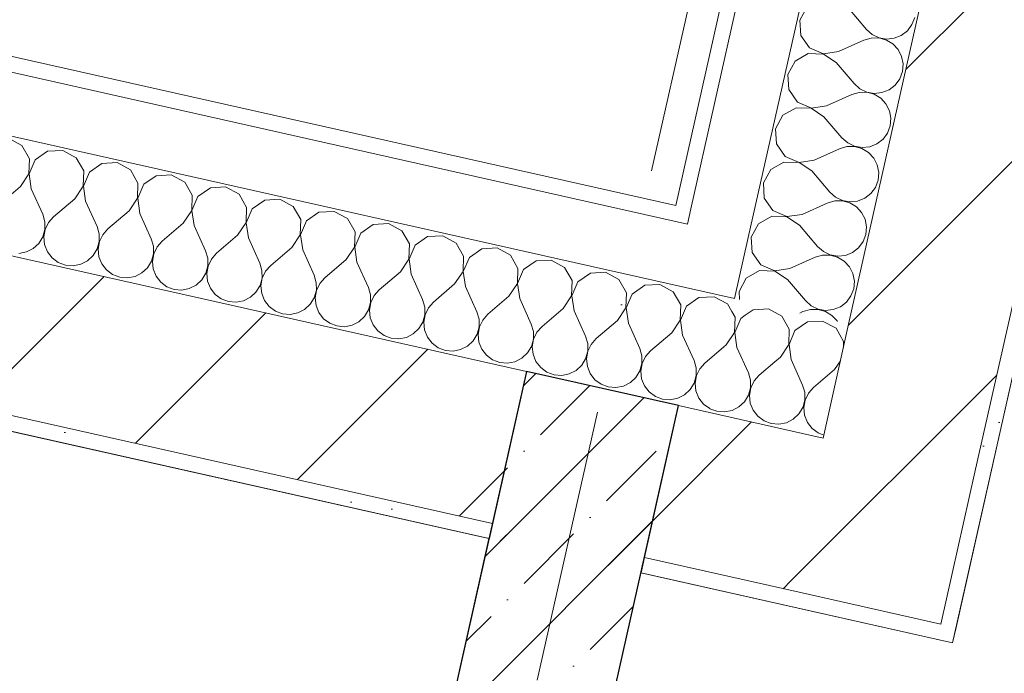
# Model space of a CAD drawing. Header units: millimetres. Extents: x -7145531 to -6681560, y 6117368 to 6219355.
# Tile 110 of 144: x -6937640 to -6936375, y 6145448 to 6146287. Entities that reach past the tile are written whole.
import ezdxf
from ezdxf.enums import TextEntityAlignment as Align

# ---------------------------------------------------------------- set-up
doc = ezdxf.new("R2010")
doc.units = ezdxf.units.MM
doc.header["$MEASUREMENT"] = 0
doc.linetypes.add('Штрихпунктирная', pattern=[670.277762, 352.777767, -176.388884, 0, -141.111112])
for name, color, linetype in [('S - МОП.АР', 7, 'Continuous'), ('АР-Стены_внутренние_пилоны.АР', 7, 'Continuous'), ('АР-Чертеж-Оси_Осевые размеры.АР', 7, 'Continuous'), ('Кровля', 7, 'Continuous')]:
    doc.layers.add(name, color=color, linetype=linetype)
for name, color, linetype, lineweight in [('АР-Стены_внутренние_пилоны.АР_Ном._пера__1', 7, 'Continuous', 30), ('АР-Чертеж-Оси_Осевые размеры.АР_Ном._пера__120', 7, 'Continuous', 0), ('Кровля_Ном._пера__1', 7, 'Continuous', 0)]:
    doc.layers.add(name, color=color, linetype=linetype, lineweight=lineweight)
doc.styles.add('РЎР“Р•РќР•Р\xa0Р\x98Р\xa0_РЎРўР\x98Р›Р¬_8', font='isocpeur.ttf')
pattern_1 = [(45, (-6338440.43, 6562625.56), (-111.369318, 111.369318), [0, -105, 0, -157.5]), (110, (-6338090.43, 6562625.56), (148.001588, 53.868173), [0, -77, 0, -133])]
pattern_2 = [(45, (-6338440.43, 6562275.56), (-127.27922, 127.27922), [])]
pattern_3 = [(45, (-6338440.43, 6562275.56), (-84.852814, 84.852814), []), (45, (-6338482.86, 6562317.98), (-84.852814, 84.852814), [90, -30, 0, -30])]

# ---------------------------------------------------------------- blocks, each defined once
blk = doc.blocks.new('*X811', base_point=(-6338440.4, 6562275.6))
at = {"layer": 'Кровля_Ном._пера__1', "color": 7, "linetype": 'Continuous', "lineweight": 0}
for p, q in [((-6936697.9, 6145915), (-6936708, 6145907.9)), ((-6936678.4, 6145916.1), (-6936697.9, 6145915)), ((-6936661.2, 6145906.7), (-6936678.4, 6145916.1)), ((-6936651.5, 6145889.8), (-6936661.2, 6145906.7)), ((-6936628.2, 6145899.3), (-6936644.2, 6145888.1)), ((-6936608.7, 6145900.4), (-6936628.2, 6145899.3)), ((-6936591.5, 6145891.1), (-6936608.7, 6145900.4)), ((-6936652.2, 6145870.3), (-6936651.5, 6145889.8)), ((-6936644.2, 6145888.1), (-6936651.9, 6145870.2)), ((-6936581.8, 6145874.1), (-6936591.5, 6145891.1)), ((-6936582.1, 6145866.5), (-6936581.8, 6145874.1)), ((-6936663, 6145854), (-6936652.2, 6145870.3)), ((-6936651.9, 6145870.2), (-6936649.1, 6145850.9)), ((-6936663, 6145854), (-6936670.1, 6145848)), ((-6936649.1, 6145850.9), (-6936634.4, 6145818.3)), ((-6936593.3, 6145838.4), (-6936585.9, 6145849.5)), ((-6936593.3, 6145838.4), (-6936620.5, 6145815.2)), ((-6936631.7, 6145808.9), (-6936634.4, 6145818.3)), ((-6936631.6, 6145799), (-6936631.7, 6145808.9)), ((-6936620.5, 6145815.2), (-6936627, 6145807.8)), ((-6936633.9, 6145790.8), (-6936631.6, 6145799)), ((-6936631.3, 6145799), (-6936633, 6145789.4)), ((-6936627, 6145807.8), (-6936631.3, 6145799)), ((-6936611.6, 6145755.6), (-6936607.3, 6145754))]:
    blk.add_line(p, q, dxfattribs=at)
blk = doc.blocks.new('*X812', base_point=(-6338440.4, 6562275.6))
at = {"layer": 'Кровля_Ном._пера__1', "color": 7, "linetype": 'Continuous', "lineweight": 0}
for p, q in [((-6936721.2, 6145905.4), (-6936725.4, 6145912.8)), ((-6936721.9, 6145885.9), (-6936721.2, 6145905.4)), ((-6936713.9, 6145903.8), (-6936721.6, 6145885.9)), ((-6936708, 6145907.9), (-6936713.9, 6145903.8)), ((-6936732.7, 6145869.7), (-6936721.9, 6145885.9)), ((-6936721.6, 6145885.9), (-6936718.8, 6145866.6)), ((-6936732.7, 6145869.7), (-6936735.7, 6145867.2)), ((-6936718.8, 6145866.6), (-6936704.1, 6145834)), ((-6936670.1, 6145848), (-6936690.2, 6145830.9)), ((-6936701.4, 6145824.5), (-6936704.1, 6145834)), ((-6936701.3, 6145814.7), (-6936701.4, 6145824.5)), ((-6936696.7, 6145823.5), (-6936701, 6145814.6)), ((-6936690.2, 6145830.9), (-6936696.7, 6145823.5)), ((-6936703.9, 6145805.2), (-6936701.3, 6145814.7)), ((-6936701, 6145814.6), (-6936702.7, 6145804.9)), ((-6936716.2, 6145790.1), (-6936709, 6145796.8)), ((-6936709, 6145796.8), (-6936703.9, 6145805.2)), ((-6936702.7, 6145804.9), (-6936701.7, 6145795.1)), ((-6936753.5, 6145787.9), (-6936744.5, 6145784.5)), ((-6936744.5, 6145784.5), (-6936734.7, 6145783.7)), ((-6936734.7, 6145783.7), (-6936725, 6145785.6)), ((-6936725, 6145785.6), (-6936716.2, 6145790.1)), ((-6936701.7, 6145795.1), (-6936698, 6145786)), ((-6936698, 6145786), (-6936692, 6145778.2)), ((-6936639.3, 6145781.1), (-6936634.2, 6145789.5)), ((-6936634.2, 6145789.5), (-6936633.9, 6145790.8)), ((-6936633, 6145789.4), (-6936633, 6145789.3)), ((-6936633, 6145789.3), (-6936632, 6145779.5)), ((-6936692, 6145778.2), (-6936684, 6145772.3)), ((-6936684, 6145772.3), (-6936674.8, 6145768.8)), ((-6936655.3, 6145769.9), (-6936646.6, 6145774.4)), ((-6936646.6, 6145774.4), (-6936639.3, 6145781.1)), ((-6936632, 6145779.5), (-6936628.3, 6145770.3)), ((-6936628.3, 6145770.3), (-6936622.3, 6145762.5)), ((-6936674.8, 6145768.8), (-6936665, 6145768)), ((-6936665, 6145768), (-6936655.3, 6145769.9)), ((-6936622.3, 6145762.5), (-6936614.4, 6145756.7)), ((-6936614.4, 6145756.7), (-6936611.6, 6145755.6))]:
    blk.add_line(p, q, dxfattribs=at)
blk = doc.blocks.new('*X813', base_point=(-6338440.4, 6562275.6))
at = {"layer": 'Кровля_Ном._пера__1', "color": 7, "linetype": 'Continuous', "lineweight": 0}
for p, q in [((-6937636.9, 6146125.9), (-6937654.1, 6146135.2)), ((-6937627.2, 6146108.9), (-6937636.9, 6146125.9)), ((-6937603.9, 6146118.4), (-6937619.9, 6146107.3)), ((-6937584.4, 6146119.5), (-6937603.9, 6146118.4)), ((-6937567.2, 6146110.2), (-6937584.4, 6146119.5)), ((-6937627.9, 6146089.4), (-6937627.2, 6146108.9)), ((-6937619.9, 6146107.3), (-6937627.6, 6146089.3)), ((-6937557.5, 6146093.3), (-6937567.2, 6146110.2)), ((-6937534.2, 6146102.8), (-6937550.2, 6146091.6)), ((-6937514.7, 6146103.9), (-6937534.2, 6146102.8)), ((-6937497.5, 6146094.6), (-6937514.7, 6146103.9)), ((-6937638.7, 6146073.2), (-6937627.9, 6146089.4)), ((-6937627.6, 6146089.3), (-6937624.8, 6146070)), ((-6937558.2, 6146073.8), (-6937557.5, 6146093.3)), ((-6937550.2, 6146091.6), (-6937557.9, 6146073.7)), ((-6937487.8, 6146077.6), (-6937497.5, 6146094.6)), ((-6937464.5, 6146087.1), (-6937480.5, 6146076)), ((-6937445, 6146088.2), (-6937464.5, 6146087.1)), ((-6937427.8, 6146078.9), (-6937445, 6146088.2)), ((-6937569, 6146057.5), (-6937558.2, 6146073.8)), ((-6937557.9, 6146073.7), (-6937555.1, 6146054.4)), ((-6937488.5, 6146058.1), (-6937487.8, 6146077.6)), ((-6937480.5, 6146076), (-6937488.2, 6146058)), ((-6937418.1, 6146062), (-6937427.8, 6146078.9)), ((-6937638.7, 6146073.2), (-6937665.9, 6146050)), ((-6937624.8, 6146070), (-6937610.1, 6146037.5)), ((-6937418.8, 6146042.5), (-6937418.1, 6146062)), ((-6937394.8, 6146071.5), (-6937410.8, 6146060.3)), ((-6937375.3, 6146072.6), (-6937394.8, 6146071.5)), ((-6937358.1, 6146063.3), (-6937375.3, 6146072.6)), ((-6937348.5, 6146046.3), (-6937358.1, 6146063.3)), ((-6937569, 6146057.5), (-6937596.2, 6146034.3)), ((-6937555.1, 6146054.4), (-6937540.4, 6146021.8)), ((-6937499.3, 6146041.9), (-6937488.5, 6146058.1)), ((-6937488.2, 6146058), (-6937485.4, 6146038.7)), ((-6937410.8, 6146060.3), (-6937418.5, 6146042.4)), ((-6937325.1, 6146055.8), (-6937341.1, 6146044.7)), ((-6937305.6, 6146056.9), (-6937325.1, 6146055.8)), ((-6937288.5, 6146047.6), (-6937305.6, 6146056.9)), ((-6937607.4, 6146028), (-6937610.1, 6146037.5)), ((-6937499.3, 6146041.9), (-6937526.5, 6146018.7)), ((-6937485.4, 6146038.7), (-6937470.7, 6146006.2)), ((-6937429.6, 6146026.2), (-6937418.8, 6146042.5)), ((-6937418.5, 6146042.4), (-6937415.7, 6146023.1)), ((-6937349.1, 6146026.8), (-6937348.5, 6146046.3)), ((-6937341.1, 6146044.7), (-6937348.8, 6146026.7)), ((-6937278.8, 6146030.7), (-6937288.5, 6146047.6)), ((-6937255.4, 6146040.2), (-6937271.4, 6146029)), ((-6937235.9, 6146041.3), (-6937255.4, 6146040.2)), ((-6937218.8, 6146032), (-6937235.9, 6146041.3)), ((-6937607.3, 6146018.1), (-6937607.4, 6146028)), ((-6937602.7, 6146027), (-6937607, 6146018.1)), ((-6937596.2, 6146034.3), (-6937602.7, 6146027)), ((-6937429.6, 6146026.2), (-6937456.8, 6146003)), ((-6937359.9, 6146010.6), (-6937349.1, 6146026.8)), ((-6937348.8, 6146026.7), (-6937346, 6146007.4)), ((-6937279.4, 6146011.2), (-6937278.8, 6146030.7)), ((-6937271.4, 6146029), (-6937279.1, 6146011.1)), ((-6937209.1, 6146015), (-6937218.8, 6146032)), ((-6937185.7, 6146024.5), (-6937201.7, 6146013.4)), ((-6937166.2, 6146025.6), (-6937185.7, 6146024.5)), ((-6937149.1, 6146016.3), (-6937166.2, 6146025.6)), ((-6937609.9, 6146008.7), (-6937607.3, 6146018.1)), ((-6937607, 6146018.1), (-6937608.7, 6146008.4)), ((-6937537.7, 6146012.4), (-6937540.4, 6146021.8)), ((-6937537.6, 6146002.5), (-6937537.7, 6146012.4)), ((-6937533, 6146011.3), (-6937537.3, 6146002.4)), ((-6937526.5, 6146018.7), (-6937533, 6146011.3)), ((-6937415.7, 6146023.1), (-6937401, 6145990.5)), ((-6937359.9, 6146010.6), (-6937387.1, 6145987.4)), ((-6937290.2, 6145994.9), (-6937279.4, 6146011.2)), ((-6937279.1, 6146011.1), (-6937276.3, 6145991.8)), ((-6937209.7, 6145995.5), (-6937209.1, 6146015)), ((-6937201.7, 6146013.4), (-6937209.5, 6145995.4)), ((-6937139.4, 6145999.4), (-6937149.1, 6146016.3)), ((-6937622.3, 6145993.5), (-6937615, 6146000.2)), ((-6937615, 6146000.2), (-6937609.9, 6146008.7)), ((-6937608.7, 6146008.4), (-6937607.7, 6145998.6)), ((-6937607.7, 6145998.6), (-6937604, 6145989.4)), ((-6937540.2, 6145993), (-6937537.6, 6146002.5)), ((-6937537.3, 6146002.4), (-6937539, 6145992.7)), ((-6937468, 6145996.7), (-6937470.7, 6146006.2)), ((-6937456.8, 6146003), (-6937463.3, 6145995.7)), ((-6937346, 6146007.4), (-6937331.4, 6145974.9)), ((-6937140, 6145979.8), (-6937139.4, 6145999.4)), ((-6937116, 6146008.9), (-6937132, 6145997.7)), ((-6937096.5, 6146010), (-6937116, 6146008.9)), ((-6937079.4, 6146000.6), (-6937096.5, 6146010)), ((-6937069.7, 6145983.7), (-6937079.4, 6146000.6)), ((-6937640.7, 6145987.2), (-6937631, 6145989.1)), ((-6937631, 6145989.1), (-6937622.3, 6145993.5)), ((-6937604, 6145989.4), (-6937598, 6145981.6)), ((-6937545.3, 6145984.6), (-6937540.2, 6145993)), ((-6937539, 6145992.7), (-6937538, 6145982.9)), ((-6937470.5, 6145977.3), (-6937467.9, 6145986.8)), ((-6937467.6, 6145986.8), (-6937469.3, 6145977.1)), ((-6937467.9, 6145986.8), (-6937468, 6145996.7)), ((-6937463.3, 6145995.7), (-6937467.6, 6145986.8)), ((-6937398.3, 6145981), (-6937401, 6145990.5)), ((-6937387.1, 6145987.4), (-6937393.6, 6145980)), ((-6937290.2, 6145994.9), (-6937317.4, 6145971.7)), ((-6937276.3, 6145991.8), (-6937261.7, 6145959.2)), ((-6937220.6, 6145979.3), (-6937209.7, 6145995.5)), ((-6937209.5, 6145995.4), (-6937206.6, 6145976.1)), ((-6937132, 6145997.7), (-6937139.8, 6145979.8)), ((-6937046.3, 6145993.2), (-6937062.3, 6145982.1)), ((-6937026.8, 6145994.3), (-6937046.3, 6145993.2)), ((-6937009.7, 6145985), (-6937026.8, 6145994.3)), ((-6937598, 6145981.6), (-6937590.1, 6145975.8)), ((-6937590.1, 6145975.8), (-6937580.8, 6145972.3)), ((-6937571, 6145971.5), (-6937561.3, 6145973.4)), ((-6937561.3, 6145973.4), (-6937552.6, 6145977.9)), ((-6937552.6, 6145977.9), (-6937545.3, 6145984.6)), ((-6937538, 6145982.9), (-6937534.3, 6145973.8)), ((-6937534.3, 6145973.8), (-6937528.3, 6145966)), ((-6937475.6, 6145968.9), (-6937470.5, 6145977.3)), ((-6937469.3, 6145977.1), (-6937468.3, 6145967.3)), ((-6937398.2, 6145971.2), (-6937398.3, 6145981)), ((-6937393.6, 6145980), (-6937397.9, 6145971.1)), ((-6937328.6, 6145965.4), (-6937331.4, 6145974.9)), ((-6937220.6, 6145979.3), (-6937247.7, 6145956.1)), ((-6937206.6, 6145976.1), (-6937192, 6145943.6)), ((-6937150.9, 6145963.6), (-6937140, 6145979.8)), ((-6937139.8, 6145979.8), (-6937136.9, 6145960.5)), ((-6937070.3, 6145964.2), (-6937069.7, 6145983.7)), ((-6937062.3, 6145982.1), (-6937070.1, 6145964.1)), ((-6937000, 6145968.1), (-6937009.7, 6145985)), ((-6936976.6, 6145977.6), (-6936992.6, 6145966.4)), ((-6936957.1, 6145978.7), (-6936976.6, 6145977.6)), ((-6936940, 6145969.3), (-6936957.1, 6145978.7)), ((-6937580.8, 6145972.3), (-6937571, 6145971.5)), ((-6937528.3, 6145966), (-6937520.4, 6145960.1)), ((-6937520.4, 6145960.1), (-6937511.1, 6145956.7)), ((-6937491.6, 6145957.8), (-6937482.9, 6145962.2)), ((-6937482.9, 6145962.2), (-6937475.6, 6145968.9)), ((-6937468.3, 6145967.3), (-6937464.6, 6145958.1)), ((-6937406, 6145953.3), (-6937400.8, 6145961.7)), ((-6937400.8, 6145961.7), (-6937398.2, 6145971.2)), ((-6937397.9, 6145971.1), (-6937399.6, 6145961.4)), ((-6937399.6, 6145961.4), (-6937398.6, 6145951.6)), ((-6937328.5, 6145955.5), (-6937328.6, 6145965.4)), ((-6937324, 6145964.4), (-6937328.2, 6145955.5)), ((-6937317.4, 6145971.7), (-6937324, 6145964.4)), ((-6937150.9, 6145963.6), (-6937178, 6145940.4)), ((-6937136.9, 6145960.5), (-6937122.3, 6145927.9)), ((-6937081.2, 6145948), (-6937070.3, 6145964.2)), ((-6937070.1, 6145964.1), (-6937067.2, 6145944.8)), ((-6937000.7, 6145948.5), (-6937000, 6145968.1)), ((-6936992.6, 6145966.4), (-6937000.4, 6145948.5)), ((-6936930.3, 6145952.4), (-6936940, 6145969.3)), ((-6936906.9, 6145961.9), (-6936922.9, 6145950.7)), ((-6936887.4, 6145963), (-6936906.9, 6145961.9)), ((-6936870.3, 6145953.7), (-6936887.4, 6145963)), ((-6937511.1, 6145956.7), (-6937501.3, 6145955.9)), ((-6937501.3, 6145955.9), (-6937491.6, 6145957.8)), ((-6937464.6, 6145958.1), (-6937458.6, 6145950.3)), ((-6937458.6, 6145950.3), (-6937450.7, 6145944.5)), ((-6937413.2, 6145946.6), (-6937406, 6145953.3)), ((-6937398.6, 6145951.6), (-6937394.9, 6145942.5)), ((-6937331.1, 6145946), (-6937328.5, 6145955.5)), ((-6937328.2, 6145955.5), (-6937329.9, 6145945.8)), ((-6937258.9, 6145949.7), (-6937261.7, 6145959.2)), ((-6937258.8, 6145939.9), (-6937258.9, 6145949.7)), ((-6937254.3, 6145948.7), (-6937258.5, 6145939.8)), ((-6937247.7, 6145956.1), (-6937254.3, 6145948.7)), ((-6937081.2, 6145948), (-6937108.3, 6145924.8)), ((-6937011.5, 6145932.3), (-6937000.7, 6145948.5)), ((-6937000.4, 6145948.5), (-6936997.5, 6145929.2)), ((-6936931, 6145932.9), (-6936930.3, 6145952.4)), ((-6936922.9, 6145950.7), (-6936930.7, 6145932.8)), ((-6936860.6, 6145936.7), (-6936870.3, 6145953.7)), ((-6936817.8, 6145947.4), (-6936837.2, 6145946.3)), ((-6936800.6, 6145938), (-6936817.8, 6145947.4)), ((-6937450.7, 6145944.5), (-6937441.4, 6145941)), ((-6937441.4, 6145941), (-6937431.6, 6145940.2)), ((-6937431.6, 6145940.2), (-6937422, 6145942.1)), ((-6937422, 6145942.1), (-6937413.2, 6145946.6)), ((-6937394.9, 6145942.5), (-6937388.9, 6145934.7)), ((-6937388.9, 6145934.7), (-6937381, 6145928.8)), ((-6937343.5, 6145930.9), (-6937336.3, 6145937.6)), ((-6937336.3, 6145937.6), (-6937331.1, 6145946)), ((-6937329.9, 6145945.8), (-6937328.9, 6145936)), ((-6937328.9, 6145936), (-6937325.2, 6145926.8)), ((-6937261.4, 6145930.4), (-6937258.8, 6145939.9)), ((-6937258.5, 6145939.8), (-6937260.2, 6145930.1)), ((-6937189.2, 6145934.1), (-6937192, 6145943.6)), ((-6937178, 6145940.4), (-6937184.6, 6145933.1)), ((-6937067.2, 6145944.8), (-6937052.6, 6145912.2)), ((-6936861.3, 6145917.2), (-6936860.6, 6145936.7)), ((-6936853.2, 6145935.1), (-6936861, 6145917.2)), ((-6936837.2, 6145946.3), (-6936853.2, 6145935.1)), ((-6936790.9, 6145921.1), (-6936800.6, 6145938)), ((-6937381, 6145928.8), (-6937371.8, 6145925.4)), ((-6937371.8, 6145925.4), (-6937361.9, 6145924.5)), ((-6937361.9, 6145924.5), (-6937352.3, 6145926.5)), ((-6937352.3, 6145926.5), (-6937343.5, 6145930.9)), ((-6937325.2, 6145926.8), (-6937319.2, 6145919)), ((-6937273.8, 6145915.3), (-6937266.6, 6145922)), ((-6937266.6, 6145922), (-6937261.4, 6145930.4)), ((-6937260.2, 6145930.1), (-6937259.2, 6145920.3)), ((-6937191.8, 6145914.7), (-6937189.1, 6145924.2)), ((-6937188.9, 6145924.2), (-6937190.5, 6145914.5)), ((-6937189.1, 6145924.2), (-6937189.2, 6145934.1)), ((-6937184.6, 6145933.1), (-6937188.9, 6145924.2)), ((-6937119.5, 6145918.4), (-6937122.3, 6145927.9)), ((-6937108.3, 6145924.8), (-6937114.9, 6145917.4)), ((-6937011.5, 6145932.3), (-6937038.6, 6145909.1)), ((-6936997.5, 6145929.2), (-6936982.9, 6145896.6)), ((-6936941.8, 6145916.6), (-6936931, 6145932.9)), ((-6936930.7, 6145932.8), (-6936927.8, 6145913.5)), ((-6936767.5, 6145930.6), (-6936783.6, 6145919.4)), ((-6936748.1, 6145931.7), (-6936767.5, 6145930.6)), ((-6936730.9, 6145922.4), (-6936748.1, 6145931.7)), ((-6936725.4, 6145912.8), (-6936730.9, 6145922.4)), ((-6937319.2, 6145919), (-6937311.3, 6145913.2)), ((-6937311.3, 6145913.2), (-6937302.1, 6145909.7)), ((-6937302.1, 6145909.7), (-6937292.2, 6145908.9)), ((-6937292.2, 6145908.9), (-6937282.6, 6145910.8)), ((-6937282.6, 6145910.8), (-6937273.8, 6145915.3)), ((-6937259.2, 6145920.3), (-6937255.5, 6145911.2)), ((-6937255.5, 6145911.2), (-6937249.5, 6145903.4)), ((-6937196.9, 6145906.3), (-6937191.8, 6145914.7)), ((-6937190.5, 6145914.5), (-6937189.5, 6145904.7)), ((-6937119.4, 6145908.6), (-6937119.5, 6145918.4)), ((-6937114.9, 6145917.4), (-6937119.2, 6145908.5)), ((-6937049.8, 6145902.8), (-6937052.6, 6145912.2)), ((-6936941.8, 6145916.6), (-6936969, 6145893.5)), ((-6936927.8, 6145913.5), (-6936913.2, 6145880.9)), ((-6936872.1, 6145901), (-6936861.3, 6145917.2)), ((-6936861, 6145917.2), (-6936858.2, 6145897.9)), ((-6936791.6, 6145901.6), (-6936790.9, 6145921.1)), ((-6936783.6, 6145919.4), (-6936791.3, 6145901.5)), ((-6937249.5, 6145903.4), (-6937241.6, 6145897.5)), ((-6937241.6, 6145897.5), (-6937232.4, 6145894.1)), ((-6937212.9, 6145895.1), (-6937204.1, 6145899.6)), ((-6937204.1, 6145899.6), (-6937196.9, 6145906.3)), ((-6937189.5, 6145904.7), (-6937185.8, 6145895.5)), ((-6937127.2, 6145890.7), (-6937122.1, 6145899.1)), ((-6937122.1, 6145899.1), (-6937119.4, 6145908.6)), ((-6937119.2, 6145908.5), (-6937120.8, 6145898.8)), ((-6937120.8, 6145898.8), (-6937119.8, 6145889)), ((-6937049.7, 6145892.9), (-6937049.8, 6145902.8)), ((-6937045.2, 6145901.7), (-6937049.5, 6145892.9)), ((-6937038.6, 6145909.1), (-6937045.2, 6145901.7)), ((-6936872.1, 6145901), (-6936899.3, 6145877.8)), ((-6936858.2, 6145897.9), (-6936843.5, 6145865.3)), ((-6936802.4, 6145885.3), (-6936791.6, 6145901.6)), ((-6936791.3, 6145901.5), (-6936788.5, 6145882.2)), ((-6937232.4, 6145894.1), (-6937222.5, 6145893.2)), ((-6937222.5, 6145893.2), (-6937212.9, 6145895.1)), ((-6937185.8, 6145895.5), (-6937179.8, 6145887.7)), ((-6937179.8, 6145887.7), (-6937171.9, 6145881.9)), ((-6937134.4, 6145884), (-6937127.2, 6145890.7)), ((-6937119.8, 6145889), (-6937116.2, 6145879.9)), ((-6937052.4, 6145883.4), (-6937049.7, 6145892.9)), ((-6937049.5, 6145892.9), (-6937051.2, 6145883.2)), ((-6936980.1, 6145887.1), (-6936982.9, 6145896.6)), ((-6936980.1, 6145877.3), (-6936980.1, 6145887.1)), ((-6936975.5, 6145886.1), (-6936979.8, 6145877.2)), ((-6936969, 6145893.5), (-6936975.5, 6145886.1)), ((-6936802.4, 6145885.3), (-6936829.6, 6145862.2)), ((-6937171.9, 6145881.9), (-6937162.7, 6145878.4)), ((-6937162.7, 6145878.4), (-6937152.9, 6145877.6)), ((-6937152.9, 6145877.6), (-6937143.2, 6145879.5)), ((-6937143.2, 6145879.5), (-6937134.4, 6145884)), ((-6937116.2, 6145879.9), (-6937110.1, 6145872.1)), ((-6937110.1, 6145872.1), (-6937102.2, 6145866.2)), ((-6937064.7, 6145868.3), (-6937057.5, 6145875)), ((-6937057.5, 6145875), (-6937052.4, 6145883.4)), ((-6937051.2, 6145883.2), (-6937050.1, 6145873.4)), ((-6937050.1, 6145873.4), (-6937046.5, 6145864.2)), ((-6936982.7, 6145867.8), (-6936980.1, 6145877.3)), ((-6936979.8, 6145877.2), (-6936981.5, 6145867.5)), ((-6936910.4, 6145871.5), (-6936913.2, 6145880.9)), ((-6936910.4, 6145861.6), (-6936910.4, 6145871.5)), ((-6936899.3, 6145877.8), (-6936905.8, 6145870.4)), ((-6936788.5, 6145882.2), (-6936773.8, 6145849.6)), ((-6937102.2, 6145866.2), (-6937093, 6145862.8)), ((-6937093, 6145862.8), (-6937083.2, 6145861.9)), ((-6937083.2, 6145861.9), (-6937073.5, 6145863.8)), ((-6937073.5, 6145863.8), (-6937064.7, 6145868.3)), ((-6937046.5, 6145864.2), (-6937040.4, 6145856.4)), ((-6936995, 6145852.7), (-6936987.8, 6145859.4)), ((-6936987.8, 6145859.4), (-6936982.7, 6145867.8)), ((-6936981.5, 6145867.5), (-6936980.4, 6145857.7)), ((-6936913, 6145852.1), (-6936910.4, 6145861.6)), ((-6936910.1, 6145861.6), (-6936911.8, 6145851.9)), ((-6936905.8, 6145870.4), (-6936910.1, 6145861.6)), ((-6936840.7, 6145855.8), (-6936843.5, 6145865.3)), ((-6936829.6, 6145862.2), (-6936836.1, 6145854.8)), ((-6936735.7, 6145867.2), (-6936759.9, 6145846.5)), ((-6937040.4, 6145856.4), (-6937032.5, 6145850.6)), ((-6937032.5, 6145850.6), (-6937023.3, 6145847.1)), ((-6937023.3, 6145847.1), (-6937013.5, 6145846.3)), ((-6937013.5, 6145846.3), (-6937003.8, 6145848.2)), ((-6937003.8, 6145848.2), (-6936995, 6145852.7)), ((-6936980.4, 6145857.7), (-6936976.8, 6145848.6)), ((-6936976.8, 6145848.6), (-6936970.7, 6145840.8)), ((-6936918.1, 6145843.7), (-6936913, 6145852.1)), ((-6936911.8, 6145851.9), (-6936910.7, 6145842.1)), ((-6936840.7, 6145846), (-6936840.7, 6145855.8)), ((-6936836.1, 6145854.8), (-6936840.4, 6145845.9)), ((-6936771, 6145840.2), (-6936773.8, 6145849.6)), ((-6936759.9, 6145846.5), (-6936766.4, 6145839.1)), ((-6936970.7, 6145840.8), (-6936962.8, 6145834.9)), ((-6936962.8, 6145834.9), (-6936953.6, 6145831.5)), ((-6936934.1, 6145832.5), (-6936925.3, 6145837)), ((-6936925.3, 6145837), (-6936918.1, 6145843.7)), ((-6936910.7, 6145842.1), (-6936907.1, 6145832.9)), ((-6936848.4, 6145828.1), (-6936843.3, 6145836.5)), ((-6936843.3, 6145836.5), (-6936840.7, 6145846)), ((-6936840.4, 6145845.9), (-6936842.1, 6145836.2)), ((-6936842.1, 6145836.2), (-6936841.1, 6145826.4)), ((-6936771, 6145830.3), (-6936771, 6145840.2)), ((-6936766.4, 6145839.1), (-6936770.7, 6145830.3)), ((-6936953.6, 6145831.5), (-6936943.8, 6145830.6)), ((-6936943.8, 6145830.6), (-6936934.1, 6145832.5)), ((-6936907.1, 6145832.9), (-6936901.1, 6145825.1)), ((-6936901.1, 6145825.1), (-6936893.1, 6145819.3)), ((-6936864.4, 6145816.9), (-6936855.6, 6145821.4)), ((-6936855.6, 6145821.4), (-6936848.4, 6145828.1)), ((-6936841.1, 6145826.4), (-6936837.4, 6145817.3)), ((-6936778.7, 6145812.4), (-6936773.6, 6145820.8)), ((-6936773.6, 6145820.8), (-6936771, 6145830.3)), ((-6936770.7, 6145830.3), (-6936772.4, 6145820.6)), ((-6936893.1, 6145819.3), (-6936883.9, 6145815.8)), ((-6936883.9, 6145815.8), (-6936874.1, 6145815)), ((-6936874.1, 6145815), (-6936864.4, 6145816.9)), ((-6936837.4, 6145817.3), (-6936831.4, 6145809.5)), ((-6936831.4, 6145809.5), (-6936823.4, 6145803.6)), ((-6936785.9, 6145805.7), (-6936778.7, 6145812.4)), ((-6936772.4, 6145820.6), (-6936771.4, 6145810.8)), ((-6936771.4, 6145810.8), (-6936767.7, 6145801.6)), ((-6936823.4, 6145803.6), (-6936814.2, 6145800.1)), ((-6936814.2, 6145800.1), (-6936804.4, 6145799.3)), ((-6936804.4, 6145799.3), (-6936794.7, 6145801.2)), ((-6936794.7, 6145801.2), (-6936785.9, 6145805.7)), ((-6936767.7, 6145801.6), (-6936761.7, 6145793.8)), ((-6936761.7, 6145793.8), (-6936753.7, 6145788)), ((-6936753.7, 6145788), (-6936753.5, 6145787.9))]:
    blk.add_line(p, q, dxfattribs=at)
blk = doc.blocks.new('Стена_217_3', base_point=(-6936456.9, 6145511.3))
at = {"layer": 'Кровля', "linetype": 'Continuous', "lineweight": 0, "true_color": 0x000000}
h = blk.add_hatch(dxfattribs=at)
h.set_pattern_fill('БЛОКИ_БЕТОННЫЕ_ЭФФЕКТИВН_72', color=18, style=0, pattern_type=2)
h.set_pattern_definition(pattern_2)
h.paths.add_polyline_path([(-6936988.8, 6145835.7), (-6939808.9, 6146469), (-6939852.7, 6146273.9), (-6937032.6, 6145640.6)])
h = blk.add_hatch(dxfattribs=at)
h.set_pattern_fill('ШТУКАТУРКА__ГИПС_01_0003', color=18, style=0, pattern_type=2)
h.set_pattern_definition(pattern_1)
h.paths.add_polyline_path([(-6937032.6, 6145640.6), (-6939852.7, 6146273.9), (-6939857.1, 6146254.4), (-6937037, 6145621)])
h = blk.add_hatch(dxfattribs=at)
h.set_pattern_fill('БЛОКИ_БЕТОННЫЕ_ЭФФЕКТИВН_72', color=18, style=0, pattern_type=2)
h.set_pattern_definition(pattern_2)
h.paths.add_polyline_path([(-6936793.7, 6145791.9), (-6936837.5, 6145596.7), (-6936652, 6145555.1), (-6936608.2, 6145750.2)])
h = blk.add_hatch(dxfattribs=at)
h.set_pattern_fill('БЛОКИ_БЕТОННЫЕ_ЭФФЕКТИВН_72', color=18, style=0, pattern_type=2)
h.set_pattern_definition(pattern_2)
h.paths.add_polyline_path([(-6936608.2, 6145750.2), (-6936652, 6145555.1), (-6936456.9, 6145511.3)])
h = blk.add_hatch(dxfattribs=at)
h.set_pattern_fill('БЛОКИ_БЕТОННЫЕ_ЭФФЕКТИВН_72', color=18, style=0, pattern_type=2)
h.set_pattern_definition(pattern_2)
h.paths.add_polyline_path([(-6936413.1, 6145706.4), (-6936608.2, 6145750.2), (-6936456.9, 6145511.3)])
h = blk.add_hatch(dxfattribs=at)
h.set_pattern_fill('ШТУКАТУРКА__ГИПС_01_0003', color=18, style=0, pattern_type=2)
h.set_pattern_definition(pattern_1)
h.paths.add_polyline_path([(-6936837.5, 6145596.7), (-6936841.9, 6145577.2), (-6936461.3, 6145491.7), (-6936456.9, 6145511.3)])
h = blk.add_hatch(dxfattribs=at)
h.set_pattern_fill('ШТУКАТУРКА__ГИПС_01_0003', color=18, style=0, pattern_type=2)
h.set_pattern_definition(pattern_1)
h.paths.add_polyline_path([(-6936456.9, 6145511.3), (-6936461.3, 6145491.7), (-6936441.8, 6145487.4)])
h = blk.add_hatch(dxfattribs=at)
h.set_pattern_fill('ШТУКАТУРКА__ГИПС_01_0003', color=18, style=0, pattern_type=2)
h.set_pattern_definition(pattern_1)
h.paths.add_polyline_path([(-6936437.4, 6145506.9), (-6936456.9, 6145511.3), (-6936441.8, 6145487.4)])
at = {"layer": 'Кровля_Ном._пера__1', "color": 7, "linetype": 'Continuous', "lineweight": 0}
for p, q in [((-6936782.2, 6146025), (-6939758.5, 6146693.5)), ((-6936721.7, 6145929.4), (-6939776.1, 6146615.4)), ((-6936782.2, 6146025), (-6936777.8, 6146044.5)), ((-6936721.7, 6145929.4), (-6936704.2, 6146007.5))]:
    blk.add_line(p, q, dxfattribs=at)
at = {"layer": 'Кровля_Ном._пера__1', "color": 7, "linetype": 'Continuous', "lineweight": 15}
for p, q in [((-6936988.8, 6145835.7), (-6939808.9, 6146469)), ((-6939852.7, 6146273.9), (-6937032.6, 6145640.6)), ((-6936608.2, 6145750.2), (-6936575.3, 6145896.6)), ((-6936793.7, 6145791.9), (-6936988.8, 6145835.7)), ((-6936608.2, 6145750.2), (-6936793.7, 6145791.9)), ((-6936456.9, 6145511.3), (-6936413.1, 6145706.4)), ((-6936837.5, 6145596.7), (-6936652, 6145555.1)), ((-6936652, 6145555.1), (-6936456.9, 6145511.3))]:
    blk.add_line(p, q, dxfattribs=at)
at = {"layer": 'Кровля_Ном._пера__1', "color": 7, "linetype": 'Continuous', "lineweight": 30}
for p, q in [((-6936988.8, 6145835.7), (-6937032.6, 6145640.6)), ((-6936837.5, 6145596.7), (-6936793.7, 6145791.9)), ((-6937032.6, 6145640.6), (-6937037, 6145621)), ((-6936841.9, 6145577.2), (-6936837.5, 6145596.7))]:
    blk.add_line(p, q, dxfattribs=at)
at = {"layer": 'Кровля_Ном._пера__1', "color": 7, "linetype": 'Continuous', "lineweight": 0, "flags": 128}
for points in [[(-6936797.3, 6146048.9), (-6939754.1, 6146713)], [(-6939857.1, 6146254.4), (-6937037, 6145621)], [(-6936841.9, 6145577.2), (-6936441.8, 6145487.4)], [(-6936441.8, 6145487.4), (-6936437.4, 6145506.9)]]:
    blk.add_lwpolyline(points, dxfattribs=at)
at = {"layer": 'Кровля', "color": 7, "lineweight": 0}
for name in ['*X813', '*X812', '*X811']:
    blk.add_blockref(name, (-6338440.4, 6562275.6), dxfattribs=at)
blk = doc.blocks.new('*X815', base_point=(-6338440.4, 6562275.6))
at = {"layer": 'Кровля_Ном._пера__1', "color": 7, "linetype": 'Continuous', "lineweight": 0}
for p, q in [((-6936628.4, 6146304), (-6936637.8, 6146286.8)), ((-6936575.7, 6146302.2), (-6936552.6, 6146275)), ((-6936494, 6146281.1), (-6936490.5, 6146290.4)), ((-6936637.8, 6146286.8), (-6936636.7, 6146267.3)), ((-6936499.9, 6146273.2), (-6936494, 6146281.1)), ((-6936636.7, 6146267.3), (-6936625.5, 6146251.3)), ((-6936546.2, 6146263.8), (-6936555.7, 6146261.1)), ((-6936552.6, 6146275), (-6936545.2, 6146268.5)), ((-6936536.4, 6146263.9), (-6936546.2, 6146263.8)), ((-6936545.2, 6146268.5), (-6936536.3, 6146264.2)), ((-6936526.9, 6146261.3), (-6936536.4, 6146263.9)), ((-6936536.3, 6146264.2), (-6936526.6, 6146262.5)), ((-6936526.6, 6146262.5), (-6936516.8, 6146263.5)), ((-6936516.8, 6146263.5), (-6936507.7, 6146267.2)), ((-6936507.7, 6146267.2), (-6936499.9, 6146273.2)), ((-6936625.5, 6146251.3), (-6936607.6, 6146243.6)), ((-6936588.3, 6146246.4), (-6936555.7, 6146261.1)), ((-6936518.5, 6146256.2), (-6936526.9, 6146261.3)), ((-6936511.8, 6146248.9), (-6936518.5, 6146256.2)), ((-6936627.1, 6146244), (-6936644.1, 6146234.3)), ((-6936607.6, 6146243.3), (-6936627.1, 6146244)), ((-6936607.6, 6146243.6), (-6936588.3, 6146246.4)), ((-6936591.4, 6146232.5), (-6936607.6, 6146243.3)), ((-6936507.3, 6146240.2), (-6936511.8, 6146248.9)), ((-6936505.4, 6146230.5), (-6936507.3, 6146240.2)), ((-6936644.1, 6146234.3), (-6936653.4, 6146217.1)), ((-6936591.4, 6146232.5), (-6936568.2, 6146205.3)), ((-6936506.2, 6146220.7), (-6936505.4, 6146230.5)), ((-6936653.4, 6146217.1), (-6936652.3, 6146197.6)), ((-6936509.7, 6146211.5), (-6936506.2, 6146220.7)), ((-6936568.2, 6146205.3), (-6936560.8, 6146198.8)), ((-6936523.3, 6146197.5), (-6936515.5, 6146203.5)), ((-6936515.5, 6146203.5), (-6936509.7, 6146211.5)), ((-6936652.3, 6146197.6), (-6936641.1, 6146181.6)), ((-6936603.9, 6146176.7), (-6936571.3, 6146191.4)), ((-6936561.9, 6146194.1), (-6936571.3, 6146191.4)), ((-6936552, 6146194.2), (-6936561.9, 6146194.1)), ((-6936560.8, 6146198.8), (-6936552, 6146194.5)), ((-6936552, 6146194.5), (-6936542.3, 6146192.8)), ((-6936542.5, 6146191.6), (-6936552, 6146194.2)), ((-6936534.1, 6146186.5), (-6936542.5, 6146191.6)), ((-6936542.3, 6146192.8), (-6936532.5, 6146193.8)), ((-6936532.5, 6146193.8), (-6936523.3, 6146197.5)), ((-6936641.1, 6146181.6), (-6936623.2, 6146173.9)), ((-6936623.2, 6146173.9), (-6936603.9, 6146176.7)), ((-6936527.4, 6146179.3), (-6936534.1, 6146186.5)), ((-6936522.9, 6146170.5), (-6936527.4, 6146179.3)), ((-6936659.7, 6146164.6), (-6936669.1, 6146147.4)), ((-6936642.8, 6146174.3), (-6936659.7, 6146164.6)), ((-6936623.3, 6146173.6), (-6936642.8, 6146174.3)), ((-6936607, 6146162.8), (-6936623.3, 6146173.6)), ((-6936607, 6146162.8), (-6936583.9, 6146135.6)), ((-6936521, 6146160.8), (-6936522.9, 6146170.5)), ((-6936525.3, 6146141.8), (-6936521.9, 6146151)), ((-6936521.9, 6146151), (-6936521, 6146160.8)), ((-6936669.1, 6146147.4), (-6936668, 6146128)), ((-6936531.2, 6146133.8), (-6936525.3, 6146141.8)), ((-6936668, 6146128), (-6936656.8, 6146111.9)), ((-6936577.5, 6146124.5), (-6936587, 6146121.7)), ((-6936583.9, 6146135.6), (-6936576.5, 6146129.1)), ((-6936567.7, 6146124.5), (-6936577.5, 6146124.5)), ((-6936576.5, 6146129.1), (-6936567.6, 6146124.8)), ((-6936558.2, 6146121.9), (-6936567.7, 6146124.5)), ((-6936567.6, 6146124.8), (-6936557.9, 6146123.1)), ((-6936548.1, 6146124.1), (-6936539, 6146127.8)), ((-6936539, 6146127.8), (-6936531.2, 6146133.8)), ((-6936656.8, 6146111.9), (-6936638.9, 6146104.2)), ((-6936619.6, 6146107), (-6936587, 6146121.7)), ((-6936549.8, 6146116.8), (-6936558.2, 6146121.9)), ((-6936557.9, 6146123.1), (-6936548.1, 6146124.1)), ((-6936543.1, 6146109.6), (-6936549.8, 6146116.8)), ((-6936658.5, 6146104.6), (-6936675.4, 6146094.9)), ((-6936638.9, 6146103.9), (-6936658.5, 6146104.6)), ((-6936638.9, 6146104.2), (-6936619.6, 6146107)), ((-6936622.7, 6146093.1), (-6936638.9, 6146103.9)), ((-6936538.6, 6146100.8), (-6936543.1, 6146109.6)), ((-6936536.7, 6146091.1), (-6936538.6, 6146100.8)), ((-6936675.4, 6146094.9), (-6936684.7, 6146077.8)), ((-6936622.7, 6146093.1), (-6936599.5, 6146065.9)), ((-6936537.5, 6146081.3), (-6936536.7, 6146091.1)), ((-6936684.7, 6146077.8), (-6936683.6, 6146058.3)), ((-6936541, 6146072.1), (-6936537.5, 6146081.3)), ((-6936599.5, 6146065.9), (-6936592.2, 6146059.4)), ((-6936554.6, 6146058.1), (-6936546.8, 6146064.1)), ((-6936546.8, 6146064.1), (-6936541, 6146072.1)), ((-6936683.6, 6146058.3), (-6936672.5, 6146042.3)), ((-6936635.2, 6146037.4), (-6936602.7, 6146052)), ((-6936593.2, 6146054.8), (-6936602.7, 6146052)), ((-6936583.3, 6146054.8), (-6936593.2, 6146054.8)), ((-6936592.2, 6146059.4), (-6936583.3, 6146055.1)), ((-6936583.3, 6146055.1), (-6936573.6, 6146053.4)), ((-6936573.8, 6146052.2), (-6936583.3, 6146054.8)), ((-6936565.4, 6146047.1), (-6936573.8, 6146052.2)), ((-6936573.6, 6146053.4), (-6936563.8, 6146054.5)), ((-6936563.8, 6146054.5), (-6936554.6, 6146058.1)), ((-6936672.5, 6146042.3), (-6936654.5, 6146034.5)), ((-6936654.5, 6146034.5), (-6936635.2, 6146037.4)), ((-6936558.7, 6146039.9), (-6936565.4, 6146047.1)), ((-6936554.2, 6146031.1), (-6936558.7, 6146039.9)), ((-6936691, 6146025.2), (-6936700.4, 6146008.1)), ((-6936674.1, 6146034.9), (-6936691, 6146025.2)), ((-6936654.6, 6146034.2), (-6936674.1, 6146034.9)), ((-6936638.4, 6146023.4), (-6936654.6, 6146034.2)), ((-6936638.4, 6146023.4), (-6936615.2, 6145996.2)), ((-6936552.3, 6146021.4), (-6936554.2, 6146031.1)), ((-6936556.6, 6146002.4), (-6936553.2, 6146011.6)), ((-6936553.2, 6146011.6), (-6936552.3, 6146021.4)), ((-6936700.4, 6146008.1), (-6936699.3, 6145988.6)), ((-6936562.5, 6145994.4), (-6936556.6, 6146002.4)), ((-6936699.3, 6145988.6), (-6936688.1, 6145972.6)), ((-6936615.2, 6145996.2), (-6936607.8, 6145989.7)), ((-6936607.8, 6145989.7), (-6936598.9, 6145985.4)), ((-6936598.9, 6145985.4), (-6936589.2, 6145983.7)), ((-6936579.4, 6145984.8), (-6936570.3, 6145988.4)), ((-6936570.3, 6145988.4), (-6936562.5, 6145994.4)), ((-6936688.1, 6145972.6), (-6936670.2, 6145964.8)), ((-6936650.9, 6145967.7), (-6936618.3, 6145982.3)), ((-6936608.8, 6145985.1), (-6936618.3, 6145982.3)), ((-6936599, 6145985.1), (-6936608.8, 6145985.1)), ((-6936589.5, 6145982.5), (-6936599, 6145985.1)), ((-6936581.1, 6145977.4), (-6936589.5, 6145982.5)), ((-6936589.2, 6145983.7), (-6936579.4, 6145984.8)), ((-6936574.4, 6145970.2), (-6936581.1, 6145977.4)), ((-6936689.8, 6145965.2), (-6936706.7, 6145955.5)), ((-6936670.3, 6145964.5), (-6936689.8, 6145965.2)), ((-6936654, 6145953.7), (-6936670.3, 6145964.5)), ((-6936670.2, 6145964.8), (-6936650.9, 6145967.7)), ((-6936569.9, 6145961.4), (-6936574.4, 6145970.2)), ((-6936568, 6145951.7), (-6936569.9, 6145961.4)), ((-6936706.7, 6145955.5), (-6936716, 6145938.4)), ((-6936654, 6145953.7), (-6936630.8, 6145926.6)), ((-6936568.8, 6145941.9), (-6936568, 6145951.7)), ((-6936716, 6145938.4), (-6936715.4, 6145928)), ((-6936572.3, 6145932.7), (-6936568.8, 6145941.9)), ((-6936630.8, 6145926.6), (-6936623.5, 6145920)), ((-6936585.9, 6145918.7), (-6936578.1, 6145924.8)), ((-6936578.1, 6145924.8), (-6936572.3, 6145932.7)), ((-6936638.2, 6145910.7), (-6936634, 6145912.6)), ((-6936624.5, 6145915.4), (-6936634, 6145912.6)), ((-6936614.6, 6145915.4), (-6936624.5, 6145915.4)), ((-6936623.5, 6145920), (-6936614.6, 6145915.7)), ((-6936614.6, 6145915.7), (-6936604.9, 6145914)), ((-6936605.1, 6145912.8), (-6936614.6, 6145915.4)), ((-6936596.7, 6145907.7), (-6936605.1, 6145912.8)), ((-6936604.9, 6145914), (-6936595.1, 6145915.1)), ((-6936595.1, 6145915.1), (-6936585.9, 6145918.7)), ((-6936590, 6145900.5), (-6936596.7, 6145907.7)), ((-6936589.7, 6145899.8), (-6936590, 6145900.5))]:
    blk.add_line(p, q, dxfattribs=at)
blk = doc.blocks.new('Стена_218_3', base_point=(-6936222.4, 6146555.2))
at = {"layer": 'Кровля', "linetype": 'Continuous', "lineweight": 0, "true_color": 0x000000}
h = blk.add_hatch(dxfattribs=at)
h.set_pattern_fill('БЛОКИ_БЕТОННЫЕ_ЭФФЕКТИВН_72', color=18, style=0, pattern_type=2)
h.set_pattern_definition(pattern_2)
h.paths.add_polyline_path([(-6936413.1, 6145706.4), (-6936222.4, 6146555.2), (-6936417.6, 6146599), (-6936608.2, 6145750.2)])
h = blk.add_hatch(dxfattribs=at)
h.set_pattern_fill('ШТУКАТУРКА__ГИПС_01_0003', color=18, style=0, pattern_type=2)
h.set_pattern_definition(pattern_1)
h.paths.add_polyline_path([(-6936456.9, 6145511.3), (-6936437.4, 6145506.9), (-6936207.3, 6146531.3), (-6936226.8, 6146535.7)])
at = {"layer": 'Кровля_Ном._пера__1', "color": 7, "linetype": 'Continuous', "lineweight": 0}
for p, q in [((-6936565.3, 6146990.9), (-6936777.8, 6146044.5)), ((-6936520.1, 6146827), (-6936704.2, 6146007.5)), ((-6936782.2, 6146025), (-6936777.8, 6146044.5)), ((-6936721.7, 6145929.4), (-6936704.2, 6146007.5))]:
    blk.add_line(p, q, dxfattribs=at)
at = {"layer": 'Кровля_Ном._пера__1', "color": 7, "linetype": 'Continuous', "lineweight": 15}
for p, q in [((-6936417.6, 6146599), (-6936575.3, 6145896.6)), ((-6936413.1, 6145706.4), (-6936226.8, 6146535.7)), ((-6936608.2, 6145750.2), (-6936575.3, 6145896.6)), ((-6936456.9, 6145511.3), (-6936413.1, 6145706.4))]:
    blk.add_line(p, q, dxfattribs=at)
at = {"layer": 'Кровля_Ном._пера__1', "color": 7, "linetype": 'Continuous', "lineweight": 0, "flags": 128}
for points in [[(-6936567.3, 6147073.3), (-6936797.3, 6146048.9)], [(-6936437.4, 6145506.9), (-6936207.3, 6146531.3)]]:
    blk.add_lwpolyline(points, dxfattribs=at)
at = {"layer": 'Кровля', "color": 7, "lineweight": 0}
blk.add_blockref('*X815', (-6338440.4, 6562275.6), dxfattribs=at)
blk = doc.blocks.new('Стандартный Маркер Сетки[138]_3', base_point=(-6936385, 6148067.3))
at = {"layer": 'АР-Чертеж-Оси_Осевые размеры.АР_Ном._пера__120', "color": 7, "linetype": 'Штрихпунктирная', "lineweight": 0}
blk.add_line((-6936604.1, 6147091.6), (-6941166.6, 6126777.2), dxfattribs=at)
at = {"layer": 'АР-Чертеж-Оси_Осевые размеры.АР_Ном._пера__120', "color": 7, "lineweight": 0, "style": 'РЎР“Р•РќР•Р\xa0Р\x98Р\xa0_РЎРўР\x98Р›Р¬_8'}
blk.add_attdef('AC_MarkerText_1', text='', height=350, rotation=347.3417, dxfattribs=at).set_placement((-6941457, 6125484.4), align=Align.TOP_CENTER)
blk = doc.blocks.new('Стандартный Маркер Сетки[151]_3', base_point=(-6936385, 6148067.3))
at = {"layer": 'АР-Чертеж-Оси_Осевые размеры.АР_Ном._пера__120', "color": 7, "linetype": 'Штрихпунктирная', "lineweight": 0}
blk.add_line((-6936604.1, 6147091.6), (-6941166.6, 6126777.2), dxfattribs=at)
at = {"layer": 'АР-Чертеж-Оси_Осевые размеры.АР_Ном._пера__120', "color": 7, "lineweight": 0, "style": 'РЎР“Р•РќР•Р\xa0Р\x98Р\xa0_РЎРўР\x98Р›Р¬_8'}
blk.add_attdef('AC_MarkerText_1', text='', height=350, rotation=347.3417, dxfattribs=at).set_placement((-6941457, 6125484.4), align=Align.TOP_CENTER)
blk = doc.blocks.new('Стена_264_3', base_point=(-6936891.2, 6145813.8))
at = {"layer": 'АР-Стены_внутренние_пилоны.АР', "linetype": 'Continuous', "lineweight": 0, "true_color": 0x000000}
h = blk.add_hatch(dxfattribs=at)
h.set_pattern_fill('ЖЕЛЕЗОБЕТОН__PROJECT__0003', color=18, style=0, pattern_type=2)
h.set_pattern_definition(pattern_3)
h.paths.add_polyline_path([(-6936988.8, 6145835.7), (-6937381.1, 6144089.2), (-6937185.9, 6144045.3), (-6936793.7, 6145791.9)])
h = blk.add_hatch(dxfattribs=at)
h.set_pattern_fill('ЖЕЛЕЗОБЕТОН__PROJECT__0003', color=18, style=0, pattern_type=2)
h.set_pattern_definition(pattern_3)
h.paths.add_polyline_path([(-6937032.6, 6145640.6), (-6936837.5, 6145596.7), (-6936793.7, 6145791.9), (-6936988.8, 6145835.7)])
h = blk.add_hatch(dxfattribs=at)
h.set_pattern_fill('ЖЕЛЕЗОБЕТОН__PROJECT__0003', color=18, style=0, pattern_type=2)
h.set_pattern_definition(pattern_3)
h.paths.add_polyline_path([(-6937037, 6145621), (-6936841.9, 6145577.2), (-6936837.5, 6145596.7), (-6937032.6, 6145640.6)])
at = {"layer": 'АР-Стены_внутренние_пилоны.АР_Ном._пера__1', "color": 7, "linetype": 'Continuous', "lineweight": 30, "flags": 128}
for points in [[(-6936988.8, 6145835.7), (-6937381.1, 6144089.2)], [(-6936793.7, 6145791.9), (-6936988.8, 6145835.7)], [(-6937185.9, 6144045.3), (-6936793.7, 6145791.9)]]:
    blk.add_lwpolyline(points, dxfattribs=at)
at = {"layer": 'Кровля_Ном._пера__1', "color": 7, "linetype": 'Continuous', "lineweight": 30}
for p, q in [((-6936988.8, 6145835.7), (-6937032.6, 6145640.6)), ((-6936837.5, 6145596.7), (-6936793.7, 6145791.9)), ((-6937032.6, 6145640.6), (-6937037, 6145621)), ((-6936841.9, 6145577.2), (-6936837.5, 6145596.7))]:
    blk.add_line(p, q, dxfattribs=at)
at = {"layer": 'Кровля_Ном._пера__1', "color": 7, "linetype": 'Continuous', "lineweight": 15}
blk.add_line((-6936793.7, 6145791.9), (-6936988.8, 6145835.7), dxfattribs=at)

msp = doc.modelspace()

# ---------------------------------------------------------------- linework, layer by layer
at = {"layer": 'S - МОП.АР', "color": 254, "linetype": 'Continuous', "lineweight": 0, "true_color": 0xd1c7d6, "flags": 128}
msp.add_lwpolyline([(-6936644.3, 6131762.8), (-6933465.7, 6145915.6), (-6936207.3, 6146531.3), (-6936441.8, 6145487.4), (-6936842.2, 6145577.3), (-6937188.4, 6144035.6), (-6937383.6, 6144079.4), (-6937037.3, 6145621.1), (-6940101.1, 6146309.2)], dxfattribs=at)

# ---------------------------------------------------------------- block references
at = {"layer": 'АР-Стены_внутренние_пилоны.АР', "color": 7, "lineweight": 0}
msp.add_blockref('Стена_264_3', (-6936891.2, 6145813.8), dxfattribs=at)
at = {"layer": 'АР-Чертеж-Оси_Осевые размеры.АР', "color": 8, "linetype": 'Continuous', "lineweight": 15}
for name in ['Стандартный Маркер Сетки[138]_3', 'Стандартный Маркер Сетки[151]_3']:
    msp.add_blockref(name, (-6936385, 6148067.3), dxfattribs=at)
at = {"layer": 'Кровля', "color": 7, "lineweight": 0}
for name, p in [('Стена_218_3', (-6936222.4, 6146555.2)), ('Стена_217_3', (-6936456.9, 6145511.3))]:
    msp.add_blockref(name, p, dxfattribs=at)

doc.saveas('drawing.dxf')
